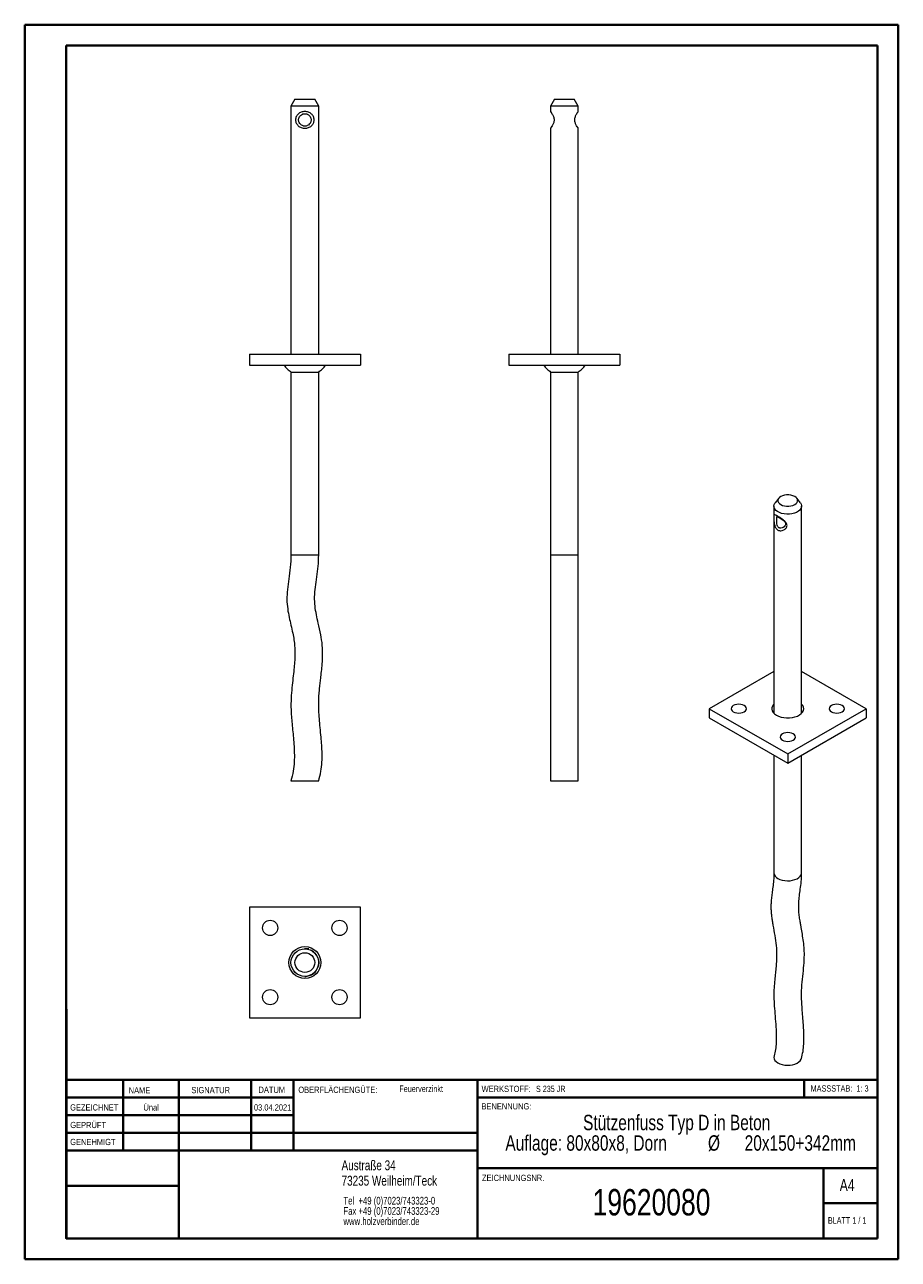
# Model space of a CAD drawing. Header units: millimetres. Extents: x 0 to 210, y 0 to 297.
import ezdxf

# ---------------------------------------------------------------- set-up
doc = ezdxf.new("R2010")
doc.units = ezdxf.units.MM
doc.styles.add('SLDTEXTSTYLE0', font='TXT', dxfattribs={"width": 0.75})
doc.styles.add('SLDTEXTSTYLE1', font='TXT', dxfattribs={"width": 0.681818})
doc.styles.add('SLDTEXTSTYLE2', font='TXT', dxfattribs={"width": 0.7})
doc.styles.add('SLDTEXTSTYLE3', font='TXT', dxfattribs={"width": 0.6875})

# ---------------------------------------------------------------- blocks, each defined once
blk = doc.blocks.new('SW_NOTE_0')
at = {"color": 0, "linetype": 'Continuous', "lineweight": 0, "char_height": 1.8521, "attachment_point": 1, "style": 'SLDTEXTSTYLE0'}
for s, insert in [('Tel  +49 (0)7023/743323-0', (0, 2.39)), ('Fax +49 (0)7023/743323-29', (0, -0.08)), ('www.holzverbinder.de', (0, -2.55))]:
    blk.add_mtext(s, dxfattribs=dict(at, insert=insert))
blk = doc.blocks.new('SW_NOTE_1')
at = {"color": 0, "linetype": 'Continuous', "lineweight": 0, "attachment_point": 2, "style": 'SLDTEXTSTYLE0'}
for s, insert, char_height in [('Stützenfuss Typ D in Beton', (30.1, 4.77), 3.7042), ('Auflage: 80x80x8, Dorn', (8.33, -0.16), 3.7042), ('%%c', (39.06, -0.16), 3.704), ('20x150+342mm', (59.81, -0.16), 3.7042)]:
    blk.add_mtext(s, dxfattribs=dict(at, insert=insert, char_height=char_height))

msp = doc.modelspace()

# ---------------------------------------------------------------- linework, layer by layer
at = {"color": 7, "linetype": 'Continuous', "lineweight": 40}
for p, q in [((0.08, 0.21), (0.08, 297.21)), ((0.08, 297.21), (210.08, 297.21)), ((210.08, 0.21), (210.08, 297.21)), ((210.08, 292.21), (210.08, 297.21)), ((10.08, 292.21), (205.08, 292.21)), ((10.08, 5.21), (10.08, 292.21)), ((205.08, 5.21), (205.08, 292.21)), ((10.11, 60.37), (10.11, 5.12)), ((205.08, 43.37), (10.11, 43.37)), ((23.71, 43.37), (23.71, 26.37)), ((37.1, 43.37), (37.1, 5.12)), ((54.51, 43.37), (54.51, 26.37)), ((64.71, 26.37), (64.71, 43.37)), ((108.91, 43.37), (108.91, 5.12)), ((187.47, 39.12), (187.47, 43.37)), ((64.71, 39.1), (10.11, 39.1)), ((205.08, 39.12), (108.91, 39.12)), ((64.71, 34.87), (10.11, 34.87)), ((108.91, 30.62), (10.11, 30.62)), ((108.91, 26.37), (10.11, 26.37)), ((108.91, 22.12), (205.08, 22.12)), ((192.08, 5.21), (192.08, 22.21)), ((37.1, 17.87), (10.11, 17.87)), ((10.11, 13.71), (10.08, 13.71)), ((205.08, 13.71), (192.08, 13.71)), ((10.11, 9.46), (10.08, 9.46)), ((10.08, 5.21), (205.08, 5.21)), ((205.08, 5.21), (180.99, 5.21)), ((0.08, 0.21), (210.08, 0.21))]:
    msp.add_line(p, q, dxfattribs=at)
at = {"color": 7, "linetype": 'Continuous', "lineweight": 15}
for p, q in [((65.05, 279.31), (64.09, 277.64)), ((65.05, 279.31), (67.42, 279.31)), ((67.42, 279.31), (69.79, 279.31)), ((70.76, 277.64), (69.79, 279.31)), ((127.45, 279.31), (126.49, 277.64)), ((127.45, 279.31), (132.2, 279.31)), ((133.16, 277.64), (132.2, 279.31)), ((64.09, 277.64), (64.09, 217.98)), ((70.76, 277.64), (64.09, 277.64)), ((70.76, 217.98), (70.76, 277.64)), ((126.49, 277.64), (126.49, 276.33)), ((129.83, 277.64), (126.49, 277.64)), ((133.16, 277.64), (129.83, 277.64)), ((133.16, 276.33), (133.16, 277.64)), ((126.49, 272.3), (126.49, 217.98)), ((133.16, 217.98), (133.16, 272.3)), ((54.09, 217.98), (54.09, 215.31)), ((54.09, 217.98), (80.76, 217.98)), ((80.76, 217.98), (80.76, 215.31)), ((116.49, 217.98), (143.16, 217.98)), ((116.49, 217.98), (116.49, 215.31)), ((143.16, 217.98), (143.16, 215.31)), ((54.09, 215.31), (80.76, 215.31)), ((116.49, 215.31), (143.16, 215.31)), ((64.09, 213.65), (64.09, 169.65)), ((70.76, 169.65), (70.76, 213.64)), ((126.49, 213.65), (126.49, 169.65)), ((133.16, 169.65), (133.16, 213.65)), ((180.17, 181.39), (180.17, 131.58)), ((181.34, 183.31), (180.46, 182.17)), ((186.54, 182.17), (185.66, 183.31)), ((186.83, 131.57), (186.83, 181.39)), ((180.17, 141.63), (164.65, 132.67)), ((202.36, 132.67), (186.83, 141.63)), ((164.65, 132.67), (164.65, 130.49)), ((164.65, 132.67), (183.5, 121.78)), ((183.5, 121.78), (202.36, 132.67)), ((202.36, 132.67), (202.36, 130.49)), ((164.65, 130.49), (183.5, 119.6)), ((183.5, 119.6), (202.36, 130.49)), ((183.5, 121.78), (183.5, 119.6)), ((180.17, 121.53), (180.17, 93.2)), ((186.83, 93.2), (186.83, 121.53)), ((64.09, 115.31), (67.43, 115.31)), ((67.43, 115.31), (70.76, 115.31)), ((126.49, 115.31), (133.16, 115.31)), ((80.76, 84.94), (54.09, 84.94)), ((54.09, 84.94), (54.09, 58.27)), ((80.76, 58.27), (80.76, 84.94)), ((67.39, 68.27), (67.43, 68.27)), ((54.09, 58.27), (80.76, 58.27))]:
    msp.add_line(p, q, dxfattribs=at)
at = {"color": 8, "linetype": 'Continuous', "lineweight": 15}
for p, q in [((64.09, 169.65), (67.42, 169.65)), ((67.42, 169.65), (70.76, 169.65)), ((126.49, 169.65), (133.16, 169.65))]:
    msp.add_line(p, q, dxfattribs=at)
at = {"color": 7, "linetype": 'Continuous', "lineweight": 0}
for p, q in [((64.71, 39.12), (10.11, 39.12)), ((23.71, 5.21), (23.71, 5.12)), ((54.51, 5.21), (54.51, 5.12))]:
    msp.add_line(p, q, dxfattribs=at)
at = {"color": 7, "linetype": 'Continuous', "lineweight": 15, "flags": 128}
for points in [[(126.49, 276.33), (126.66, 276.07), (126.82, 275.81)], [(186.54, 182.17), (186.72, 181.88), (186.83, 181.52), (186.81, 181.16), (186.68, 180.8), (186.43, 180.46), (186.07, 180.16), (185.62, 179.9), (185.1, 179.7), (184.52, 179.55), (183.9, 179.48), (183.26, 179.47), (182.64, 179.53), (182.04, 179.66), (181.5, 179.85), (181.03, 180.09), (180.65, 180.38), (180.38, 180.71), (180.21, 181.07), (180.17, 181.43), (180.24, 181.8), (180.44, 182.14), (180.46, 182.17)], [(181.82, 181.78), (182.24, 181.59), (182.72, 181.46), (183.23, 181.39), (183.77, 181.39), (184.28, 181.46), (184.76, 181.59), (185.18, 181.78), (185.51, 182.02), (185.74, 182.3), (185.86, 182.59), (185.86, 182.9), (185.74, 183.2), (185.51, 183.48), (185.18, 183.71), (184.76, 183.91), (184.28, 184.04), (183.77, 184.11), (183.23, 184.11), (182.72, 184.04), (182.24, 183.91), (181.82, 183.71), (181.49, 183.48), (181.26, 183.2), (181.14, 182.9), (181.14, 182.59), (181.26, 182.3), (181.49, 182.02), (181.82, 181.78)], [(170.42, 131.92), (170.8, 131.75), (171.24, 131.64), (171.72, 131.61), (172.19, 131.64), (172.63, 131.75), (173.01, 131.92), (173.31, 132.14), (173.49, 132.39), (173.55, 132.67), (173.49, 132.94), (173.31, 133.19), (173.01, 133.41), (172.63, 133.58), (172.19, 133.69), (171.72, 133.72), (171.24, 133.69), (170.8, 133.58), (170.42, 133.41), (170.13, 133.19), (169.95, 132.94), (169.88, 132.67), (169.95, 132.39), (170.13, 132.14), (170.42, 131.92)], [(180.17, 133.76), (180.09, 133.67), (179.83, 133.3), (179.69, 132.91), (179.68, 132.52), (179.79, 132.12), (180.01, 131.75), (180.35, 131.41), (180.79, 131.1)], [(180.79, 131.1), (181.32, 130.85), (181.92, 130.65), (182.57, 130.52), (183.24, 130.46), (183.93, 130.47), (184.61, 130.55), (185.24, 130.69), (185.82, 130.91), (186.33, 131.17), (186.75, 131.49), (187.06, 131.84), (187.26, 132.22), (187.34, 132.62), (187.29, 133.01), (187.12, 133.4), (186.84, 133.76), (186.83, 133.76)], [(193.99, 131.92), (194.37, 131.75), (194.81, 131.64), (195.29, 131.61), (195.76, 131.64), (196.2, 131.75), (196.58, 131.92), (196.88, 132.14), (197.06, 132.39), (197.12, 132.67), (197.06, 132.94), (196.88, 133.19), (196.58, 133.41), (196.2, 133.58), (195.76, 133.69), (195.29, 133.72), (194.81, 133.69), (194.37, 133.58), (193.99, 133.41), (193.7, 133.19), (193.52, 132.94), (193.45, 132.67), (193.52, 132.39), (193.7, 132.14), (193.99, 131.92)], [(182.21, 125.11), (182.59, 124.95), (183.03, 124.84), (183.5, 124.8), (183.98, 124.84), (184.42, 124.95), (184.8, 125.11), (185.09, 125.33), (185.27, 125.59), (185.34, 125.86), (185.27, 126.14), (185.09, 126.39), (184.8, 126.61), (184.42, 126.78), (183.98, 126.88), (183.5, 126.92), (183.03, 126.88), (182.59, 126.78), (182.21, 126.61), (181.92, 126.39), (181.73, 126.14), (181.67, 125.86), (181.73, 125.59), (181.92, 125.33), (182.21, 125.11)], [(180.22, 49.16), (180.22, 49.15), (180.17, 48.79), (180.25, 48.43), (180.44, 48.08), (180.74, 47.76), (181.15, 47.47)], [(181.15, 47.47), (181.63, 47.24), (182.19, 47.07), (182.79, 46.95), (183.42, 46.91), (184.06, 46.94), (184.67, 47.03), (185.24, 47.19), (185.74, 47.41), (186.17, 47.68), (186.5, 47.99), (186.72, 48.34), (186.79, 48.51)]]:
    msp.add_lwpolyline(points, dxfattribs=at)
at = {"color": 8, "linetype": 'Continuous', "lineweight": 15, "flags": 128}
msp.add_lwpolyline([(181.14, 91.84), (181.63, 91.61), (182.19, 91.43), (182.79, 91.32), (183.42, 91.28), (184.05, 91.3), (184.67, 91.4), (185.24, 91.56), (185.74, 91.78), (186.17, 92.05), (186.5, 92.36), (186.72, 92.7), (186.83, 93.06), (186.83, 93.2)], dxfattribs=at)
at = {"color": 7, "linetype": 'Continuous', "lineweight": 15}
for centre, radius in [((59.09, 79.94), 1.83), ((75.76, 79.94), 1.83), ((67.43, 71.6), 3.83), ((67.42, 71.6), 3.33), ((67.42, 71.6), 2.37), ((59.09, 63.27), 1.83), ((75.76, 63.27), 1.83)]:
    msp.add_circle(centre, radius, dxfattribs=at)
at = {"color": 8, "linetype": 'Continuous', "lineweight": 15}
msp.add_arc((181.81, 93.35), 1.65, 185.1866, 246.1336, dxfattribs=at)
at = {"color": 7, "linetype": 'Continuous', "lineweight": 15}
msp.add_arc((67.43, 71.6), 3.33, 270, 60.718, dxfattribs=at)
for points, knots in [([(69.66, 274.31), (69.65, 274.17), (69.63, 273.9), (69.44, 273.39), (69.04, 272.85), (68.44, 272.48), (67.88, 272.32), (67.43, 272.28), (66.98, 272.32), (66.41, 272.48), (65.81, 272.85), (65.4, 273.38), (65.22, 273.89), (65.17, 274.31), (65.22, 274.72), (65.4, 275.24), (65.81, 275.77), (66.4, 276.14), (66.97, 276.3), (67.42, 276.34), (67.87, 276.3), (68.44, 276.14), (69.04, 275.77), (69.44, 275.24), (69.63, 274.72), (69.65, 274.45), (69.66, 274.31)], [0, 0, 0, 0, 0.029632, 0.059717, 0.121148, 0.184443, 0.216972, 0.24949, 0.282283, 0.314893, 0.378502, 0.439946, 0.47015, 0.499824, 0.529524, 0.559631, 0.621137, 0.684642, 0.717186, 0.749824, 0.782659, 0.815249, 0.87891, 0.940366, 0.970419, 1, 1, 1, 1]), ([(126.49, 276.33), (126.5, 276.32), (126.51, 276.3), (126.63, 276.14), (126.88, 275.77), (127.17, 275.24), (127.32, 274.73), (127.37, 274.31), (127.32, 273.9), (127.17, 273.39), (126.88, 272.85), (126.63, 272.48), (126.52, 272.33), (126.48, 272.28), (126.49, 272.3), (126.49, 272.3)], [0, 0, 0, 0, 0.065519, 0.130569, 0.257618, 0.380284, 0.440329, 0.499558, 0.558861, 0.619076, 0.742054, 0.86876, 0.934044, 0.999789, 1, 1, 1, 1]), ([(133.16, 272.3), (133.15, 272.3), (133.14, 272.32), (133.02, 272.48), (132.77, 272.85), (132.48, 273.38), (132.33, 273.89), (132.29, 274.31), (132.33, 274.72), (132.48, 275.24), (132.77, 275.77), (133.02, 276.14), (133.13, 276.29), (133.17, 276.34), (133.16, 276.33), (133.16, 276.33)], [0, 0, 0, 0, 0.064552, 0.129771, 0.256991, 0.379881, 0.44029, 0.499636, 0.559037, 0.619251, 0.742265, 0.869276, 0.934365, 0.999642, 1, 1, 1, 1]), ([(132.83, 275.81), (132.89, 275.9), (133, 276.07), (133.1, 276.24), (133.16, 276.33)], [0, 0, 0, 0, 0.50001, 1, 1, 1, 1]), ([(68.92, 274.31), (68.92, 274.41), (68.9, 274.62), (68.78, 275), (68.52, 275.39), (68.12, 275.67), (67.73, 275.79), (67.42, 275.82), (67.11, 275.79), (66.73, 275.67), (66.33, 275.39), (66.06, 275), (65.94, 274.62), (65.91, 274.31), (65.94, 274), (66.07, 273.62), (66.33, 273.23), (66.73, 272.95), (67.12, 272.83), (67.43, 272.8), (67.73, 272.83), (68.12, 272.96), (68.52, 273.23), (68.78, 273.62), (68.9, 274), (68.92, 274.21), (68.92, 274.31)], [0, 0, 0, 0, 0.030543, 0.061743, 0.12528, 0.188519, 0.219528, 0.250163, 0.280618, 0.311587, 0.374673, 0.438261, 0.469517, 0.500182, 0.530821, 0.56218, 0.625696, 0.688861, 0.71988, 0.750473, 0.780818, 0.811779, 0.874661, 0.93817, 0.969404, 1, 1, 1, 1]), ([(126.82, 272.81), (126.76, 272.73), (126.66, 272.55), (126.55, 272.38), (126.49, 272.3)], [0, 0, 0, 0, 0.499998, 1, 1, 1, 1]), ([(133.16, 272.3), (133.1, 272.38), (133, 272.55), (132.89, 272.73), (132.83, 272.81)], [0, 0, 0, 0, 0.5000154, 1, 1, 1, 1]), ([(62.43, 215.31), (62.68, 215), (63.18, 214.38), (63.8, 213.89), (64.11, 213.64)], [0, 0, 0, 0, 0.500016, 1, 1, 1, 1]), ([(70.75, 213.64), (71.06, 213.89), (71.68, 214.38), (72.18, 215), (72.43, 215.31)], [0, 0, 0, 0, 0.499984, 1, 1, 1, 1]), ([(124.83, 215.31), (125.08, 215), (125.58, 214.38), (126.2, 213.89), (126.5, 213.64)], [0, 0, 0, 0, 0.500016, 1, 1, 1, 1]), ([(133.15, 213.64), (133.46, 213.89), (134.08, 214.38), (134.58, 215), (134.83, 215.31)], [0, 0, 0, 0, 0.499984, 1, 1, 1, 1]), ([(64.1, 213.65), (64.1, 213.65), (64.1, 213.65), (64.14, 213.65), (64.21, 213.65), (64.34, 213.65), (64.51, 213.65), (64.7, 213.65), (64.94, 213.65), (65.21, 213.65), (65.5, 213.65), (65.82, 213.65), (66.16, 213.65), (66.42, 213.65), (66.69, 213.65), (66.97, 213.65), (67.25, 213.65), (67.63, 213.65), (68, 213.65), (68.37, 213.65), (68.63, 213.65), (68.89, 213.65), (69.14, 213.65), (69.37, 213.65), (69.67, 213.65), (69.93, 213.65), (70.16, 213.65), (70.36, 213.65), (70.52, 213.65), (70.64, 213.65), (70.72, 213.65), (70.76, 213.65), (70.76, 213.65), (70.76, 213.65)], [0, 0, 0, 0, 0.026829, 0.05417, 0.080551, 0.134207, 0.161548, 0.187928, 0.241585, 0.268926, 0.295307, 0.348965, 0.376306, 0.402687, 0.429251, 0.456392, 0.483734, 0.510114, 0.563772, 0.591112, 0.617493, 0.644057, 0.671199, 0.69854, 0.724921, 0.778579, 0.80592, 0.8323, 0.885958, 0.913299, 0.93968, 0.993337, 1, 1, 1, 1]), ([(126.49, 213.65), (126.5, 213.65), (126.5, 213.65), (126.55, 213.65), (126.63, 213.65), (126.73, 213.65), (126.9, 213.65), (127.1, 213.65), (127.33, 213.65), (127.6, 213.65), (127.89, 213.65), (128.21, 213.65), (128.55, 213.65), (128.9, 213.65), (129.27, 213.65), (129.64, 213.65), (130.02, 213.65), (130.39, 213.65), (130.75, 213.65), (131.11, 213.65), (131.44, 213.65), (131.76, 213.65), (132.06, 213.65), (132.32, 213.65), (132.56, 213.65), (132.76, 213.65), (132.91, 213.65), (133.01, 213.65), (133.08, 213.65), (133.13, 213.65), (133.16, 213.65), (133.16, 213.65), (133.16, 213.65)], [0, 0, 0, 0, 0.030436, 0.061154, 0.092779, 0.12472, 0.151097, 0.204746, 0.232084, 0.258457, 0.312103, 0.339437, 0.365814, 0.419462, 0.4468, 0.473179, 0.526834, 0.554174, 0.580554, 0.634209, 0.661549, 0.687928, 0.741583, 0.768924, 0.795304, 0.84896, 0.8763, 0.90268, 0.929244, 0.956385, 0.983725, 1, 1, 1, 1]), ([(183.33, 176.74), (183.32, 176.63), (183.29, 176.41), (183.05, 176), (182.56, 175.61), (181.96, 175.45), (181.48, 175.5), (181.14, 175.64), (180.84, 175.87), (180.52, 176.28), (180.28, 176.92), (180.19, 177.65), (180.17, 178.2), (180.17, 178.58), (180.17, 178.88), (180.19, 179.16), (180.28, 179.32), (180.52, 179.27), (180.84, 179.12), (181.13, 178.96), (181.48, 178.75), (181.96, 178.44), (182.56, 178), (183.05, 177.51), (183.29, 177.08), (183.32, 176.85), (183.33, 176.74)], [0, 0, 0, 0, 0.029632, 0.059717, 0.121148, 0.184443, 0.216972, 0.249489, 0.282283, 0.314893, 0.378502, 0.439946, 0.47015, 0.499823, 0.529523, 0.559631, 0.621137, 0.684642, 0.717186, 0.749824, 0.782659, 0.815248, 0.87891, 0.940366, 0.970419, 1, 1, 1, 1]), ([(182.98, 177.14), (182.97, 177.22), (182.95, 177.39), (182.76, 177.69), (182.4, 178.02), (181.95, 178.31), (181.6, 178.53), (181.37, 178.67), (181.17, 178.78), (180.97, 178.88), (180.85, 178.91), (180.85, 178.8), (180.86, 178.6), (180.86, 178.37), (180.86, 178.09), (180.85, 177.68), (180.86, 177.14), (180.98, 176.66), (181.17, 176.36), (181.37, 176.2), (181.61, 176.11), (181.96, 176.1), (182.4, 176.26), (182.76, 176.57), (182.95, 176.89), (182.97, 177.06), (182.98, 177.14)], [0, 0, 0, 0, 0.0305428, 0.0617431, 0.1252796, 0.1885183, 0.219528, 0.2501632, 0.2806177, 0.3115876, 0.3746725, 0.4382606, 0.4695168, 0.5001822, 0.5308213, 0.56218, 0.625696, 0.6888611, 0.7198805, 0.7504736, 0.7808185, 0.811779, 0.8746613, 0.9381704, 0.9694041, 1, 1, 1, 1]), ([(64.09, 169.65), (64.05, 168.65), (63.99, 166.72), (63.55, 163.95), (63.2, 161.38), (63.05, 158.96), (63.25, 156.73), (63.64, 154.68), (64.08, 152.75), (64.49, 150.95), (64.81, 149.28), (64.98, 147.8), (65.04, 146.44), (65.03, 145.03), (64.93, 143.41), (64.75, 141.53), (64.5, 139.41), (64.24, 137.06), (64.05, 134.47), (64.1, 132.06), (64.26, 129.91), (64.44, 128.06), (64.63, 126.12), (64.81, 124.11), (64.91, 122.02), (64.89, 119.85), (64.67, 117.58), (64.29, 116.08), (64.09, 115.31)], [0, 0, 0, 0, 0.054616, 0.10582, 0.153407, 0.197309, 0.238082, 0.276186, 0.311433, 0.346546, 0.377614, 0.404648, 0.427884, 0.452216, 0.482282, 0.516806, 0.555789, 0.59912, 0.646628, 0.698327, 0.730857, 0.764914, 0.800447, 0.837378, 0.875647, 0.915286, 0.956535, 1, 1, 1, 1]), ([(70.76, 115.31), (70.95, 116.07), (71.33, 117.55), (71.55, 119.77), (71.58, 121.87), (71.49, 123.87), (71.32, 125.94), (71.1, 128.06), (70.9, 130.2), (70.77, 132.21), (70.73, 134.07), (70.81, 135.77), (70.93, 137.26), (71.08, 138.63), (71.24, 140.05), (71.43, 141.67), (71.61, 143.54), (71.72, 145.65), (71.66, 148), (71.26, 150.57), (70.69, 153), (70.18, 155.29), (69.82, 157.39), (69.73, 159.63), (69.94, 161.96), (70.29, 164.4), (70.68, 166.97), (70.73, 168.74), (70.76, 169.65)], [0, 0, 0, 0, 0.043046, 0.083448, 0.121795, 0.158319, 0.193053, 0.235746, 0.275145, 0.311174, 0.346051, 0.377153, 0.40451, 0.428141, 0.452685, 0.482918, 0.517385, 0.555976, 0.598713, 0.646016, 0.698127, 0.735589, 0.774596, 0.815142, 0.857823, 0.902963, 0.950402, 1, 1, 1, 1]), ([(126.49, 169.65), (126.49, 168.65), (126.49, 166.72), (126.49, 163.95), (126.49, 161.38), (126.49, 158.96), (126.49, 156.73), (126.49, 154.68), (126.49, 152.75), (126.49, 150.95), (126.49, 149.28), (126.49, 147.8), (126.49, 146.44), (126.49, 145.03), (126.49, 143.41), (126.49, 141.53), (126.49, 139.41), (126.49, 137.06), (126.49, 134.47), (126.49, 132.06), (126.49, 129.91), (126.49, 128.06), (126.49, 126.12), (126.49, 124.11), (126.49, 122.02), (126.49, 119.85), (126.49, 117.58), (126.49, 116.08), (126.49, 115.31)], [0, 0, 0, 0, 0.0546159, 0.1058195, 0.1534071, 0.1973085, 0.2380817, 0.2761861, 0.311433, 0.3465455, 0.3776138, 0.4046478, 0.4278842, 0.4522156, 0.482282, 0.5168064, 0.5557893, 0.5991201, 0.6466276, 0.6983273, 0.7308566, 0.7649142, 0.8004473, 0.8373781, 0.8756466, 0.9152856, 0.9565353, 1, 1, 1, 1]), ([(133.16, 115.31), (133.16, 116.07), (133.16, 117.55), (133.16, 119.77), (133.16, 121.87), (133.16, 123.87), (133.16, 125.94), (133.16, 128.06), (133.16, 130.2), (133.16, 132.21), (133.16, 134.07), (133.16, 135.77), (133.16, 137.26), (133.16, 138.63), (133.16, 140.05), (133.16, 141.67), (133.16, 143.54), (133.16, 145.65), (133.16, 148), (133.16, 150.57), (133.16, 153), (133.16, 155.29), (133.16, 157.39), (133.16, 159.63), (133.16, 161.96), (133.16, 164.4), (133.16, 166.97), (133.16, 168.74), (133.16, 169.65)], [0, 0, 0, 0, 0.043046, 0.083448, 0.121795, 0.158319, 0.193053, 0.235746, 0.275145, 0.311174, 0.346051, 0.377153, 0.40451, 0.428141, 0.452685, 0.482918, 0.517385, 0.555976, 0.598713, 0.646016, 0.698127, 0.735589, 0.774596, 0.815142, 0.857823, 0.902963, 0.950402, 1, 1, 1, 1]), ([(180.17, 93.2), (180.15, 92.57), (180.13, 91.37), (179.93, 89.76), (179.73, 88.33), (179.57, 87.04), (179.48, 85.86), (179.46, 84.77), (179.51, 83.7), (179.62, 82.65), (179.77, 81.62), (180.02, 80.1), (180.39, 78.1), (180.77, 75.63), (180.86, 73.52), (180.79, 71.74), (180.66, 70.22), (180.49, 68.64), (180.31, 66.93), (180.16, 64.99), (180.16, 62.83), (180.31, 60.49), (180.52, 58.02), (180.7, 55.78), (180.77, 53.84), (180.74, 52.23), (180.59, 50.63), (180.35, 49.66), (180.22, 49.16)], [0, 0, 0, 0, 0.043074, 0.08219, 0.117324, 0.148402, 0.175478, 0.198707, 0.221422, 0.242391, 0.263561, 0.284898, 0.336036, 0.387669, 0.440776, 0.475677, 0.511519, 0.54833, 0.589018, 0.635011, 0.686203, 0.735709, 0.789401, 0.847079, 0.88287, 0.920066, 0.958923, 1, 1, 1, 1]), ([(186.79, 48.51), (186.93, 49.07), (187.21, 50.17), (187.38, 51.95), (187.42, 53.7), (187.36, 55.42), (187.24, 57.22), (187.08, 59.09), (186.93, 60.98), (186.81, 63.13), (186.84, 65.56), (187.11, 68.26), (187.38, 70.66), (187.51, 72.84), (187.5, 74.74), (187.31, 76.61), (187.03, 78.36), (186.78, 79.79), (186.57, 80.96), (186.39, 82.02), (186.22, 83.31), (186.12, 84.72), (186.15, 86.18), (186.3, 87.67), (186.53, 89.31), (186.78, 91.12), (186.81, 92.49), (186.83, 93.21)], [0, 0, 0, 0, 0.042144, 0.082044, 0.120199, 0.156777, 0.191771, 0.235077, 0.275382, 0.31265, 0.376933, 0.44113, 0.504868, 0.547834, 0.58989, 0.629101, 0.665378, 0.698466, 0.71742, 0.73822, 0.765361, 0.798735, 0.830059, 0.865802, 0.906104, 0.950867, 1, 1, 1, 1]), ([(67.69, 74.94), (67.62, 74.94), (67.47, 74.94), (67.38, 74.94), (67.52, 74.94), (67.8, 74.94), (68.11, 74.94), (68.34, 74.94), (68.4, 74.94), (68.15, 74.94), (67.69, 74.94), (67.41, 74.94), (67.34, 74.94)], [0, 0, 0, 0, 0.105398, 0.210615, 0.315984, 0.421739, 0.527495, 0.632718, 0.737236, 0.841757, 0.960074, 1, 1, 1, 1]), ([(67.43, 68.27), (67.44, 68.27), (67.46, 68.27), (67.61, 68.27), (67.69, 68.27)], [0, 0, 0, 0, 0.474347, 1, 1, 1, 1])]:
    msp.add_open_spline(points, degree=3, knots=knots, dxfattribs=at)

# ---------------------------------------------------------------- block references
at = {"color": 7, "linetype": 'Continuous', "lineweight": 0}
for name, p in [('SW_NOTE_1', (126.71, 30.21)), ('SW_NOTE_0', (76.7, 12.85))]:
    msp.add_blockref(name, p, dxfattribs=at)

# ---------------------------------------------------------------- texts
for s, insert, char_height, attachment_point, style in [('NAME', (25.07, 41.62), 1.5, 1, 'SLDTEXTSTYLE0'), ('SIGNATUR', (40.14, 41.68), 1.5, 1, 'SLDTEXTSTYLE0'), ('DATUM', (56.28, 41.74), 1.5, 1, 'SLDTEXTSTYLE0'), ('OBERFLÄCHENGÜTE:', (65.86, 41.74), 1.5, 1, 'SLDTEXTSTYLE0'), ('Feuerverzinkt', (90.14, 42.03), 1.5875, 1, 'SLDTEXTSTYLE0'), ('WERKSTOFF:', (109.91, 41.96), 1.5, 1, 'SLDTEXTSTYLE0'), ('S 235 JR', (122.99, 41.96), 1.5, 1, 'SLDTEXTSTYLE3'), ('MASSSTAB:  1: 3', (188.99, 42.07), 1.5, 1, 'SLDTEXTSTYLE2'), ('GEZEICHNET', (11, 37.51), 1.5, 1, 'SLDTEXTSTYLE0'), ('Ünal', (30.47, 37.5), 1.499, 2, 'SLDTEXTSTYLE0'), ('03.04.2021', (59.68, 37.5), 1.499, 2, 'SLDTEXTSTYLE0'), ('BENENNUNG:', (109.88, 37.77), 1.5, 1, 'SLDTEXTSTYLE0'), ('GEPRÜFT', (11.03, 33.28), 1.5, 1, 'SLDTEXTSTYLE0'), ('GENEHMIGT', (11.02, 29.19), 1.5, 1, 'SLDTEXTSTYLE0'), ('Austraße 34', (76.25, 24.02), 2.3813, 1, 'SLDTEXTSTYLE0'), ('73235 Weilheim/Teck', (76.25, 20.32), 2.3813, 1, 'SLDTEXTSTYLE0'), ('ZEICHNUNGSNR.', (110, 20.55), 1.5, 1, 'SLDTEXTSTYLE0'), ('A4', (196, 19.52), 2.91, 1, 'SLDTEXTSTYLE0'), ('19620080', (150.76, 17.12), 6.35, 2, 'SLDTEXTSTYLE0'), ('BLATT 1 / 1', (193.16, 10.36), 1.5875, 1, 'SLDTEXTSTYLE1')]:
    msp.add_mtext(s, dxfattribs=dict(at, insert=insert, char_height=char_height, attachment_point=attachment_point, style=style))

doc.saveas('drawing.dxf')
